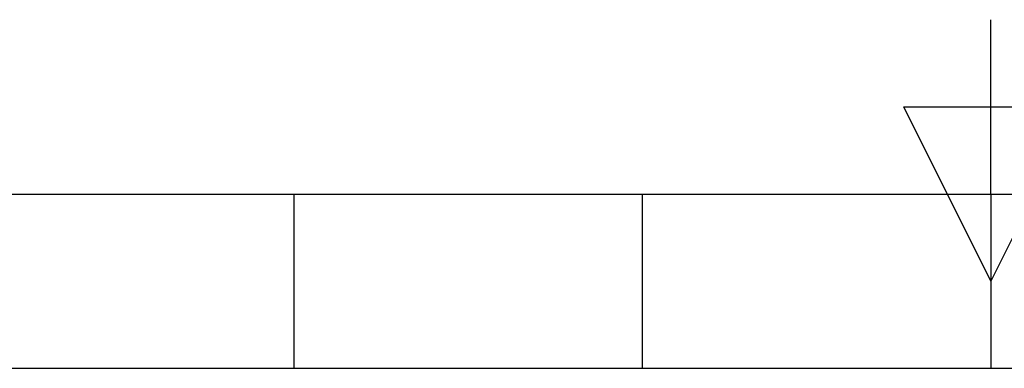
# Model space of a CAD drawing. Header units: millimetres. Extents: x 0 to 420, y 0 to 297.
# Tile 8 of 58: x 181 to 210, y 0 to 10. Entities that reach past the tile are written whole.
import ezdxf

# ---------------------------------------------------------------- set-up
doc = ezdxf.new("R2010")
doc.units = ezdxf.units.MM
doc.layers.add('CARTIGLIO', color=140, linetype='Continuous')

msp = doc.modelspace()

# ---------------------------------------------------------------- linework, layer by layer
at = {"layer": 'CARTIGLIO', "linetype": 'Continuous'}
for p, q in [((210.0038, 5.171), (210.0038, 10.3452)), ((207.4166, 7.7581), (212.5909, 7.7581)), ((210.0038, 2.5839), (207.4166, 7.7581)), ((212.5909, 7.7581), (210.0038, 2.5839)), ((5.1801, 5.171), (414.8274, 5.171)), ((189.3069, -0.0032), (189.3069, 5.171)), ((199.6553, -0.0032), (199.6553, 5.171)), ((210.0038, 5.171), (210.0038, -0.0032)), ((158.2616, -0.0032), (261.7459, -0.0032))]:
    msp.add_line(p, q, dxfattribs=at)

doc.saveas('drawing.dxf')
